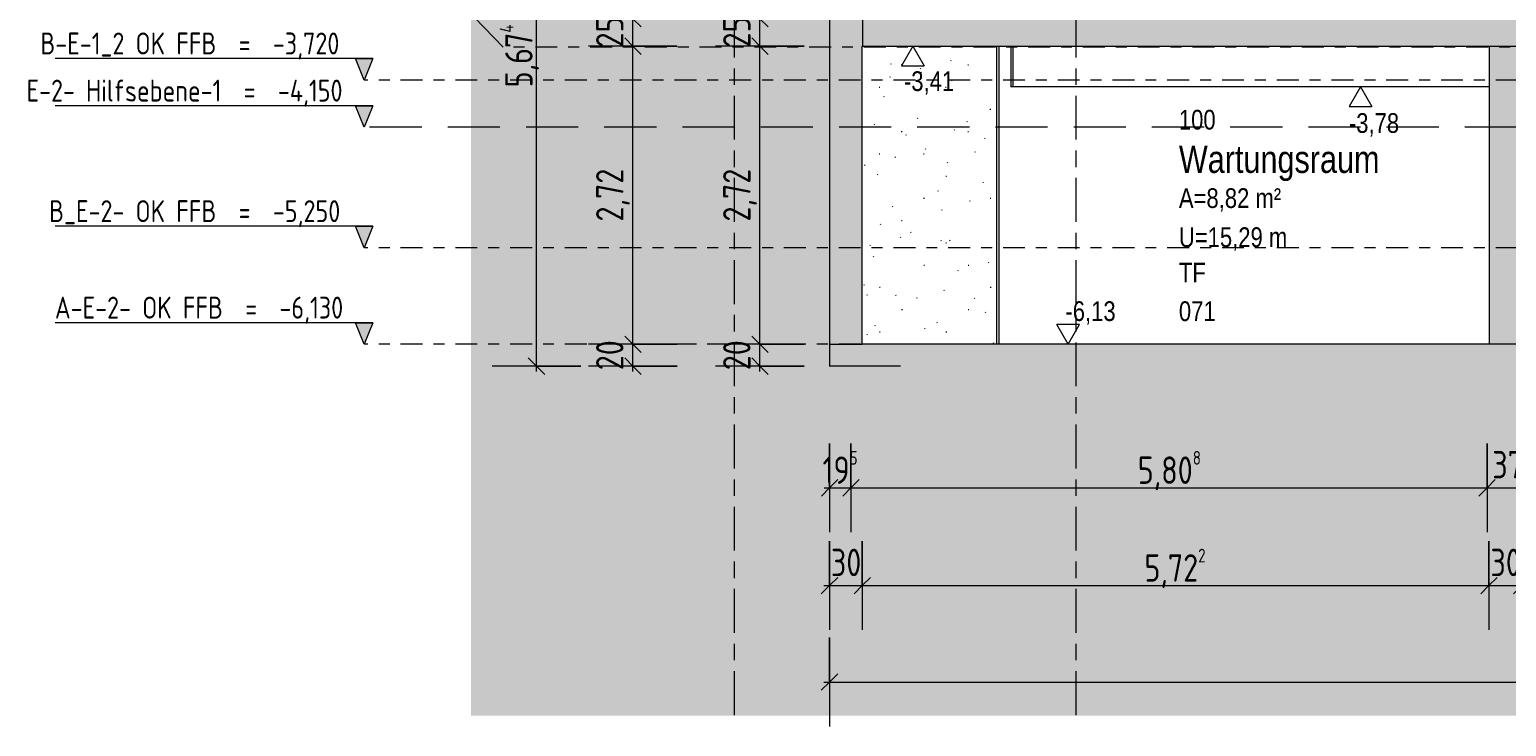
# Model space of a CAD drawing. Header units: metres. Extents: x 2 to 230, y -14 to 869.
# Tile 40 of 71: x 163.05 to 176.54, y -12.41 to -6.05. Entities that reach past the tile are written whole.
import ezdxf

# ---------------------------------------------------------------- set-up
doc = ezdxf.new("R2010")
doc.units = ezdxf.units.M
for name, pattern in [('_Ebene_', [0.4, 0.2, -0.1, 0, -0.1]), ('_Rasterlinie_', [0.75, 0.4, -0.1, 0.15, -0.1]), ('Abgebrochen', [0.714375, 0.47625, -0.238125])]:
    doc.linetypes.add(name, pattern=pattern)
for name, color, linetype, lineweight in [('A_Bem', 7, 'Continuous', 5), ('A_Bem-100', 7, 'Continuous', 5), ('A_Detailelemente', 7, 'Continuous', 9), ('A_Ebenen', 50, 'Continuous', 5), ('A_Geschossdecken', 7, 'Continuous', 5), ('A_Geschossdecken_Schraffur', 7, 'Continuous', 5), ('A_Hoehenkoten', 124, 'Continuous', 5), ('A_Raster', 128, 'Continuous', 5), ('A_Raum-Txt', 16, 'Continuous', 5), ('A_Wand', 244, 'Continuous', 5), ('A_Wand_Schraff', 1, 'Continuous', 5), ('A_Wände_Oberflächenschraffur', 244, 'Continuous', 5)]:
    doc.layers.add(name, color=color, linetype=linetype, lineweight=lineweight)
doc.styles.add('Arial', font='arial.ttf', dxfattribs={"width": 0.8, "height": 0.18})
doc.styles.add('Arial_B', font='txt', dxfattribs={"width": 0.8, "height": 0.25})
doc.styles.add('ISOCPEUR', font='isocpeur.ttf', dxfattribs={"width": 0.8, "height": 0.2})
doc.styles.add('ISOCPEUR_1', font='isocpeur.ttf', dxfattribs={"width": 0.8, "height": 0.25})
doc.dimstyles.new('BLB-Standard_2_5_Aussen', dxfattribs={"dimscale": 0.3048, "dimtxt": 0.248995, "dimasz": 0.492126, "dimexe": 1.32874, "dimexo": 0.0625, "dimgap": 0.032808, "dimtad": 1, "dimrnd": 0.001, "dimzin": 0, "dimdsep": 46, "dimtxsty": 'ISOCPEUR_1', "dimblk1": 'OBLIQUE', "dimblk2": 'OBLIQUE', "dimsah": 1, "dimcen": 0.09, "dimdle": 0.164042, "dimazin": 0, "dimtfac": 1, "dimtdec": 4, "dimtix": 1, "dimtmove": 0, "dimatfit": 3, "dimfxl": 1.32874, "dimfxlon": 1, "dimtvp": 1, "dimtolj": 1, "dimtzin": 0, "dimarcsym": 2})
doc.dimstyles.new('BLB-Standard_2_5_Aussen_1', dxfattribs={"dimscale": 0.3048, "dimtxt": 0.248995, "dimasz": 0.492126, "dimexe": 1.32874, "dimexo": 0.0625, "dimgap": 0.032808, "dimtad": 1, "dimdec": 1, "dimlfac": 100, "dimrnd": 0.1, "dimdsep": 46, "dimtxsty": 'ISOCPEUR_1', "dimblk1": 'OBLIQUE', "dimblk2": 'OBLIQUE', "dimsah": 1, "dimcen": 0.09, "dimdle": 0.164042, "dimazin": 0, "dimtfac": 1, "dimtdec": 4, "dimtix": 1, "dimtmove": 0, "dimatfit": 3, "dimfxl": 1.32874, "dimfxlon": 1, "dimtvp": 1, "dimtolj": 1, "dimtzin": 0, "dimarcsym": 2})

# ---------------------------------------------------------------- blocks, each defined once
blk = doc.blocks.new('Ebene - Rohbau-1046864-H')
at = {"layer": 'A_Ebenen'}
blk.add_hatch(color=256, dxfattribs=at).paths.add_polyline_path([(34.02, -2.599), (33.94, -2.795), (33.861, -2.599)], flags=0)
at = {"layer": 'A_Ebenen', "color": 130, "lineweight": 9}
for p, q in [((33.861, -2.599), (33.94, -2.795)), ((33.861, -2.599), (36.761, -2.599)), ((33.94, -2.795), (34.02, -2.599))]:
    blk.add_line(p, q, dxfattribs=at)
at = {"layer": 'A_Ebenen', "color": 251, "lineweight": 9}
for p, q in [((34.02, -2.599), (33.861, -2.599)), ((33.861, -2.599), (33.94, -2.795)), ((33.94, -2.795), (34.02, -2.599))]:
    blk.add_line(p, q, dxfattribs=at)
blk = doc.blocks.new('DIMBLOCK79-H')
at = {"layer": 'A_Bem-100'}
for p, q in [((170.359, -10.722), (170.359, -11.532)), ((170.359, -11.127), (170.359, -10.722)), ((170.659, -10.722), (170.659, -11.532)), ((170.659, -11.127), (170.659, -10.722)), ((170.309, -11.127), (170.659, -11.127))]:
    blk.add_line(p, q, dxfattribs=at)
at = {"layer": 'A_Bem-100', "lineweight": 9}
for p, q in [((170.359, -11.127), (170.434, -11.052)), ((170.659, -11.127), (170.734, -11.052)), ((170.359, -11.127), (170.284, -11.202)), ((170.659, -11.127), (170.584, -11.202))]:
    blk.add_line(p, q, dxfattribs=at)
at = {"layer": 'A_Bem-100', "color": 0, "insert": (170.372, -10.791), "char_height": 0.25, "width": 0.32865, "attachment_point": 1, "line_spacing_factor": 1.149209, "style": 'ISOCPEUR_1'}
blk.add_mtext('30', dxfattribs=at)
blk = doc.blocks.new('_Oblique')
at = {"color": 0, "linetype": 'ByBlock', "lineweight": -2}
blk.add_line((-0.5, -0.5), (0.5, 0.5), dxfattribs=at)
blk = doc.blocks.new('DIMBLOCK80-H')
at = {"layer": 'A_Bem-100'}
for p, q in [((170.659, -10.722), (170.659, -11.532)), ((170.659, -11.127), (170.659, -10.722)), ((176.381, -10.722), (176.381, -11.532)), ((176.381, -11.127), (176.381, -10.722)), ((170.659, -11.127), (176.381, -11.127))]:
    blk.add_line(p, q, dxfattribs=at)
at = {"layer": 'A_Bem-100', "lineweight": 9}
for p, q in [((170.659, -11.127), (170.734, -11.052)), ((176.381, -11.127), (176.456, -11.052)), ((170.659, -11.127), (170.584, -11.202)), ((176.381, -11.127), (176.306, -11.202))]:
    blk.add_line(p, q, dxfattribs=at)
at = {"layer": 'A_Bem-100', "color": 0, "insert": (173.235, -10.791), "char_height": 0.25, "width": 0.68419, "attachment_point": 1, "line_spacing_factor": 1.149209, "style": 'ISOCPEUR_1'}
blk.add_mtext('5,72\\A2\\H0.5x;\\S2^  ;\\H2x;', dxfattribs=at)
blk = doc.blocks.new('DIMBLOCK81-H')
at = {"layer": 'A_Bem-100'}
for p, q in [((176.381, -10.722), (176.381, -11.532)), ((176.381, -11.127), (176.381, -10.722)), ((176.681, -10.722), (176.681, -11.532)), ((176.681, -11.127), (176.681, -10.722)), ((176.381, -11.127), (176.681, -11.127))]:
    blk.add_line(p, q, dxfattribs=at)
at = {"layer": 'A_Bem-100', "lineweight": 9}
for p, q in [((176.381, -11.127), (176.456, -11.052)), ((176.681, -11.127), (176.756, -11.052)), ((176.381, -11.127), (176.306, -11.202)), ((176.681, -11.127), (176.606, -11.202))]:
    blk.add_line(p, q, dxfattribs=at)
at = {"layer": 'A_Bem-100', "color": 0, "insert": (176.394, -10.791), "char_height": 0.25, "width": 0.32865, "attachment_point": 1, "line_spacing_factor": 1.149209, "style": 'ISOCPEUR_1'}
blk.add_mtext('30', dxfattribs=at)
blk = doc.blocks.new('DIMBLOCK106-H')
at = {"layer": 'A_Bem-100'}
for p, q in [((170.359, -11.602), (170.359, -12.412)), ((170.359, -12.007), (170.359, -11.602)), ((221.308, -11.602), (221.308, -12.412)), ((221.308, -12.007), (221.308, -11.602)), ((170.309, -12.007), (221.358, -12.007))]:
    blk.add_line(p, q, dxfattribs=at)
at = {"layer": 'A_Bem-100', "lineweight": 9}
for p, q in [((170.359, -12.007), (170.434, -11.932)), ((221.308, -12.007), (221.383, -11.932)), ((170.359, -12.007), (170.284, -12.082)), ((221.308, -12.007), (221.233, -12.082))]:
    blk.add_line(p, q, dxfattribs=at)
at = {"layer": 'A_Bem-100', "color": 0, "insert": (195.47, -11.671), "char_height": 0.25, "width": 0.87242, "attachment_point": 1, "line_spacing_factor": 1.149209, "style": 'ISOCPEUR_1'}
blk.add_mtext('50,94\\A2\\H0.5x;\\S9^  ;\\H2x;', dxfattribs=at)
blk = doc.blocks.new('DIMBLOCK107-H')
at = {"layer": 'A_Bem-100'}
for p, q in [((170.36, -9.83), (170.36, -10.64)), ((170.36, -10.235), (170.36, -9.83)), ((170.555, -9.83), (170.555, -10.64)), ((170.555, -10.235), (170.555, -9.83)), ((170.31, -10.235), (170.555, -10.235))]:
    blk.add_line(p, q, dxfattribs=at)
at = {"layer": 'A_Bem-100', "lineweight": 9}
for p, q in [((170.36, -10.235), (170.285, -10.31)), ((170.36, -10.235), (170.435, -10.16)), ((170.555, -10.235), (170.48, -10.31)), ((170.555, -10.235), (170.63, -10.16))]:
    blk.add_line(p, q, dxfattribs=at)
at = {"layer": 'A_Bem-100', "color": 0, "insert": (170.296, -9.899), "char_height": 0.25, "width": 0.38841, "attachment_point": 1, "line_spacing_factor": 1.149209, "style": 'ISOCPEUR_1'}
blk.add_mtext('19\\A2\\H0.5x;\\S5^  ;\\H2x;', dxfattribs=at)
blk = doc.blocks.new('DIMBLOCK108-H')
at = {"layer": 'A_Bem-100'}
for p, q in [((170.555, -9.83), (170.555, -10.64)), ((170.555, -10.235), (170.555, -9.83)), ((176.363, -9.83), (176.363, -10.64)), ((176.363, -10.235), (176.363, -9.83)), ((170.555, -10.235), (176.363, -10.235))]:
    blk.add_line(p, q, dxfattribs=at)
at = {"layer": 'A_Bem-100', "lineweight": 9}
for p, q in [((170.555, -10.235), (170.48, -10.31)), ((170.555, -10.235), (170.63, -10.16)), ((176.363, -10.235), (176.288, -10.31)), ((176.363, -10.235), (176.438, -10.16))]:
    blk.add_line(p, q, dxfattribs=at)
at = {"layer": 'A_Bem-100', "color": 0, "insert": (173.174, -9.899), "char_height": 0.25, "width": 0.68419, "attachment_point": 1, "line_spacing_factor": 1.149209, "style": 'ISOCPEUR_1'}
blk.add_mtext('5,80\\A2\\H0.5x;\\S8^  ;\\H2x;', dxfattribs=at)
blk = doc.blocks.new('DIMBLOCK109-H')
at = {"layer": 'A_Bem-100'}
for p, q in [((176.363, -9.83), (176.363, -10.64)), ((176.363, -10.235), (176.363, -9.83)), ((176.733, -9.83), (176.733, -10.64)), ((176.733, -10.235), (176.733, -9.83)), ((176.363, -10.235), (176.733, -10.235))]:
    blk.add_line(p, q, dxfattribs=at)
at = {"layer": 'A_Bem-100', "lineweight": 9}
for p, q in [((176.363, -10.235), (176.288, -10.31)), ((176.363, -10.235), (176.438, -10.16)), ((176.733, -10.235), (176.658, -10.31)), ((176.733, -10.235), (176.808, -10.16))]:
    blk.add_line(p, q, dxfattribs=at)
at = {"layer": 'A_Bem-100', "color": 0, "insert": (176.411, -9.899), "char_height": 0.25, "width": 0.32865, "attachment_point": 1, "line_spacing_factor": 1.149209, "style": 'ISOCPEUR_1'}
blk.add_mtext('37', dxfattribs=at)
blk = doc.blocks.new('Höhenkoten - leer-6237472-H')
at = {"layer": 'A_Hoehenkoten'}
for p, q in [((-20.06, -8.745), (-20.268, -8.745)), ((-20.164, -8.925), (-20.268, -8.745)), ((-20.164, -8.925), (-20.06, -8.745))]:
    blk.add_line(p, q, dxfattribs=at)
blk = doc.blocks.new('DIMBLOCK129-H')
at = {"layer": 'A_Bem-100', "lineweight": 9}
for p, q in [((169.724, -8.925), (169.649, -8.85)), ((169.724, -8.925), (169.799, -9)), ((169.724, -9.125), (169.649, -9.05)), ((169.724, -9.125), (169.799, -9.2))]:
    blk.add_line(p, q, dxfattribs=at)
at = {"layer": 'A_Bem-100'}
for p, q in [((170.129, -8.925), (169.319, -8.925)), ((169.724, -9.175), (169.724, -8.925)), ((169.724, -8.925), (170.129, -8.925)), ((170.129, -9.125), (169.319, -9.125)), ((169.724, -9.125), (170.129, -9.125))]:
    blk.add_line(p, q, dxfattribs=at)
at = {"layer": 'A_Bem-100', "color": 0, "insert": (169.388, -9.162), "char_height": 0.25, "width": 0.32865, "attachment_point": 1, "rotation": 90, "line_spacing_factor": 1.149209, "style": 'ISOCPEUR_1'}
blk.add_mtext('20', dxfattribs=at)
blk = doc.blocks.new('DIMBLOCK130-H')
at = {"layer": 'A_Bem-100', "lineweight": 9}
for p, q in [((169.724, -6.205), (169.649, -6.13)), ((169.724, -6.205), (169.799, -6.28)), ((169.724, -8.925), (169.649, -8.85)), ((169.724, -8.925), (169.799, -9))]:
    blk.add_line(p, q, dxfattribs=at)
at = {"layer": 'A_Bem-100'}
for p, q in [((170.129, -6.205), (169.319, -6.205)), ((169.724, -8.925), (169.724, -6.205)), ((169.724, -6.205), (170.129, -6.205)), ((170.129, -8.925), (169.319, -8.925)), ((169.724, -8.925), (170.129, -8.925))]:
    blk.add_line(p, q, dxfattribs=at)
at = {"layer": 'A_Bem-100', "color": 0, "insert": (169.388, -7.805), "char_height": 0.25, "width": 0.57664, "attachment_point": 1, "rotation": 90, "line_spacing_factor": 1.149209, "style": 'ISOCPEUR_1'}
blk.add_mtext('2,72', dxfattribs=at)
blk = doc.blocks.new('DIMBLOCK131-H')
at = {"layer": 'A_Bem-100', "lineweight": 9}
for p, q in [((169.724, -5.955), (169.649, -5.88)), ((169.724, -5.955), (169.799, -6.03)), ((169.724, -6.205), (169.649, -6.13)), ((169.724, -6.205), (169.799, -6.28))]:
    blk.add_line(p, q, dxfattribs=at)
at = {"layer": 'A_Bem-100'}
for p, q in [((170.129, -5.955), (169.319, -5.955)), ((169.724, -6.205), (169.724, -5.955)), ((169.724, -5.955), (170.129, -5.955)), ((170.129, -6.205), (169.319, -6.205)), ((169.724, -6.205), (170.129, -6.205))]:
    blk.add_line(p, q, dxfattribs=at)
at = {"layer": 'A_Bem-100', "color": 0, "insert": (169.388, -6.217), "char_height": 0.25, "width": 0.32865, "attachment_point": 1, "rotation": 90, "line_spacing_factor": 1.149209, "style": 'ISOCPEUR_1'}
blk.add_mtext('25', dxfattribs=at)
blk = doc.blocks.new('DIMBLOCK137-H')
at = {"layer": 'A_Bem-100', "lineweight": 9}
for p, q in [((168.564, -8.925), (168.489, -8.85)), ((168.564, -8.925), (168.639, -9)), ((168.564, -9.125), (168.489, -9.05)), ((168.564, -9.125), (168.639, -9.2))]:
    blk.add_line(p, q, dxfattribs=at)
at = {"layer": 'A_Bem-100'}
for p, q in [((168.969, -8.925), (168.159, -8.925)), ((168.564, -9.175), (168.564, -8.925)), ((168.564, -8.925), (168.969, -8.925)), ((168.969, -9.125), (168.159, -9.125)), ((168.564, -9.125), (168.969, -9.125))]:
    blk.add_line(p, q, dxfattribs=at)
at = {"layer": 'A_Bem-100', "color": 0, "insert": (168.228, -9.162), "char_height": 0.25, "width": 0.32865, "attachment_point": 1, "rotation": 90, "line_spacing_factor": 1.149209, "style": 'ISOCPEUR_1'}
blk.add_mtext('20', dxfattribs=at)
blk = doc.blocks.new('DIMBLOCK138-H')
at = {"layer": 'A_Bem-100', "lineweight": 9}
for p, q in [((168.564, -6.205), (168.489, -6.13)), ((168.564, -6.205), (168.639, -6.28)), ((168.564, -8.925), (168.489, -8.85)), ((168.564, -8.925), (168.639, -9))]:
    blk.add_line(p, q, dxfattribs=at)
at = {"layer": 'A_Bem-100'}
for p, q in [((168.969, -6.205), (168.159, -6.205)), ((168.564, -8.925), (168.564, -6.205)), ((168.564, -6.205), (168.969, -6.205)), ((168.969, -8.925), (168.159, -8.925)), ((168.564, -8.925), (168.969, -8.925))]:
    blk.add_line(p, q, dxfattribs=at)
at = {"layer": 'A_Bem-100', "color": 0, "insert": (168.228, -7.805), "char_height": 0.25, "width": 0.57664, "attachment_point": 1, "rotation": 90, "line_spacing_factor": 1.149209, "style": 'ISOCPEUR_1'}
blk.add_mtext('2,72', dxfattribs=at)
blk = doc.blocks.new('DIMBLOCK139-H')
at = {"layer": 'A_Bem-100', "lineweight": 9}
for p, q in [((168.564, -5.955), (168.489, -5.88)), ((168.564, -5.955), (168.639, -6.03)), ((168.564, -6.205), (168.489, -6.13)), ((168.564, -6.205), (168.639, -6.28))]:
    blk.add_line(p, q, dxfattribs=at)
at = {"layer": 'A_Bem-100'}
for p, q in [((168.969, -5.955), (168.159, -5.955)), ((168.564, -6.205), (168.564, -5.955)), ((168.564, -5.955), (168.969, -5.955)), ((168.969, -6.205), (168.159, -6.205)), ((168.564, -6.205), (168.969, -6.205))]:
    blk.add_line(p, q, dxfattribs=at)
at = {"layer": 'A_Bem-100', "color": 0, "insert": (168.228, -6.217), "char_height": 0.25, "width": 0.32865, "attachment_point": 1, "rotation": 90, "line_spacing_factor": 1.149209, "style": 'ISOCPEUR_1'}
blk.add_mtext('25', dxfattribs=at)
blk = doc.blocks.new('DIMBLOCK145-H')
at = {"layer": 'A_Bem-100'}
for p, q in [((168.089, -3.452), (167.279, -3.452)), ((167.684, -9.175), (167.684, -3.452)), ((167.684, -3.452), (168.089, -3.452)), ((168.089, -9.125), (167.279, -9.125)), ((167.684, -9.125), (168.089, -9.125))]:
    blk.add_line(p, q, dxfattribs=at)
at = {"layer": 'A_Bem-100', "lineweight": 9}
for p, q in [((167.684, -3.452), (167.609, -3.377)), ((167.684, -3.452), (167.759, -3.527)), ((167.684, -9.125), (167.609, -9.05)), ((167.684, -9.125), (167.759, -9.2))]:
    blk.add_line(p, q, dxfattribs=at)
at = {"layer": 'A_Bem-100', "color": 0, "insert": (167.348, -6.581), "char_height": 0.25, "width": 0.70212, "attachment_point": 1, "rotation": 90, "line_spacing_factor": 1.149209, "style": 'ISOCPEUR_1'}
blk.add_mtext('5,67\\A2\\H0.5x;\\S4^  ;\\H2x;', dxfattribs=at)

msp = doc.modelspace()

# ---------------------------------------------------------------- hatches: boundary and pattern name
at = {"layer": 'A_Detailelemente'}
msp.add_hatch(color=254, dxfattribs=at).paths.add_polyline_path([(222.0294, -12.3131), (225.6924, -12.3131), (225.6924, -3.4886), (225.6907, -3.4886), (224.2609, -3.4637), (224.2609, -3.3638), (222.985, -3.3638), (222.985, -7.1851), (223.4382, -7.1851), (223.4382, -8.0351), (222.3582, -8.0351), (222.3582, -7.1851), (222.745, -7.1851), (222.745, -5.5301), (221.3109, -5.5301), (221.3109, -7.1851), (221.6821, -7.1851), (221.6821, -8.0351), (220.6021, -8.0351), (220.6021, -7.1851), (210.9191, -7.1851), (210.9191, -7.6851), (209.9591, -7.6851), (209.9591, -7.1851), (210.3091, -7.1851), (210.3091, -6.7551), (209.1226, -6.7551), (209.1226, -6.5151), (209.0467, -6.5151), (208.7418, -6.2102), (208.7418, -6.0337), (208.466, -6.0337), (207.634, -5.4951), (206.6992, -5.4951), (206.6992, -7.1451), (207.0343, -7.1451), (207.0343, -7.6451), (206.0343, -7.6451), (206.0343, -7.1451), (200.5854, -7.1451), (200.5854, -8.2451), (200.9354, -8.2451), (200.9354, -9.0951), (199.9954, -9.0951), (199.9954, -8.2451), (193.7287, -8.2451), (193.7287, -8.4451), (194.0787, -8.4451), (194.0787, -8.9451), (193.1287, -8.9451), (193.1287, -8.4451), (188.9991, -8.4451), (188.9991, -8.9451), (188.0491, -8.9451), (188.0491, -8.4451), (184.4263, -8.4451), (184.4263, -9.1251), (184.7763, -9.1251), (184.7763, -9.6251), (183.7763, -9.6251), (183.7763, -9.1251), (171.0088, -9.1251), (171.0088, -9.6251), (170.0088, -9.6251), (170.0088, -9.1251), (170.355, -9.1251), (170.355, -3.6251), (169.9157, -3.6279), (169.5215, -3.6375), (167.0845, -3.7492), (167.0845, -12.3131), (218.3664, -12.3131)], flags=0)
at = {"layer": 'A_Geschossdecken_Schraffur', "lineweight": 9}
for points in [[(193.6037, -6.2051), (193.6037, -5.9551), (170.6598, -5.9551), (170.6598, -6.2051), (192.7255, -6.2051)], [(184.4263, -9.1251), (184.4263, -8.9251), (170.3588, -8.9251), (170.3588, -9.1251), (183.7763, -9.1251)]]:
    msp.add_hatch(color=253, dxfattribs=at).paths.add_polyline_path(points, flags=0)
h = msp.add_hatch(color=253, dxfattribs=at)
h.paths.add_polyline_path([(170.0088, -9.6251), (171.0088, -9.6251), (171.0088, -9.1251), (170.0088, -9.1251)], flags=0)
h.paths.add_polyline_path([(184.7763, -9.6251), (184.7763, -9.1251), (183.7763, -9.1251), (183.7763, -9.6251)], flags=0)
at = {"layer": 'A_Wand_Schraff', "lineweight": 9}
for points in [[(170.3598, -6.2051), (170.6598, -6.2051), (170.6598, -3.3851), (170.3598, -3.3851), (170.3598, -4.2946)], [(170.3588, -8.9251), (170.6588, -8.9251), (170.6588, -6.2051), (170.3588, -6.2051), (170.3588, -6.9674)], [(176.3813, -8.9251), (176.6813, -8.9251), (176.6813, -6.2051), (176.3813, -6.2051), (176.3813, -6.9674)]]:
    msp.add_hatch(color=253, dxfattribs=at).paths.add_polyline_path(points, flags=0)
at = {"layer": 'A_Wände_Oberflächenschraffur'}
h = msp.add_hatch(dxfattribs=at)
h.set_pattern_fill('FP_102', style=0, pattern_type=2)
h.set_pattern_definition([(0, (177.85613, 18.796), (0.81, 0.203), [0.007, -0.601, 0.007, -0.601, -3.241]), (0, (177.85613, 18.796), (0.81, 0.203), [-1.215, 0.007, -1.209, 0.007, -0.601, -1.418]), (0, (177.85613, 18.796), (0.81, 0.203), [-3.039, 0.007, -0.398, 0.007, -1.006]), (119.925, (178.16013, 18.897), (-0.581015, 0.6024737), [0.007, -0.602, 0.007, -0.602, -3.249]), (119.925, (178.16013, 18.897), (-0.581015, 0.6024737), [-1.218, 0.007, -1.212, 0.007, -0.602, -1.421]), (119.925, (178.16013, 18.897), (-0.581015, 0.6024737), [-3.046, 0.007, -0.399, 0.007, -1.009]), (240.075, (178.26113, 19.304), (-0.2296421, -0.80588), [0.007, -0.602, 0.007, -0.602, -3.249]), (240.075, (178.26113, 19.304), (-0.2296421, -0.80588), [-1.218, 0.007, -1.212, 0.007, -0.602, -1.421]), (240.075, (178.26113, 19.304), (-0.2296421, -0.80588), [-3.046, 0.007, -0.399, 0.007, -1.009])])
h.paths.add_polyline_path([(170.6588, -8.9251), (171.8827, -8.9251), (171.8827, -6.2051), (170.6589, -6.2051), (170.6588, -6.9674)], flags=0)

# ---------------------------------------------------------------- linework, layer by layer
at = {"layer": 'A_Ebenen', "color": 130, "lineweight": 9}
msp.add_line((167.3808, -6.2151), (166.6742, -5.4832), dxfattribs=at)
at = {"layer": 'A_Ebenen', "color": 130, "linetype": '_Ebene_', "lineweight": 9}
for p, q in [((225.3735, -6.2151), (167.3808, -6.2151)), ((226.6435, -6.5151), (166.1108, -6.5151)), ((226.6435, -8.0451), (166.1108, -8.0451)), ((226.6435, -8.9251), (166.1108, -8.9251))]:
    msp.add_line(p, q, dxfattribs=at)
at = {"layer": 'A_Ebenen', "color": 31, "linetype": 'Abgebrochen'}
msp.add_line((226.6435, -6.9451), (166.1108, -6.9451), dxfattribs=at)
at = {"layer": 'A_Geschossdecken', "color": 250, "lineweight": 9}
for p, q in [((170.6598, -5.9551), (170.6598, -6.2051)), ((170.6598, -6.2051), (193.6037, -6.2051)), ((172.0159, -6.2051), (172.0159, -6.5751)), ((172.0322, -6.2051), (172.0322, -6.5751)), ((176.3813, -6.5751), (172.0159, -6.5751)), ((170.3588, -8.9251), (170.3588, -9.1251)), ((184.1263, -8.9251), (170.6588, -8.9251)), ((171.0088, -9.1251), (170.355, -9.1251))]:
    msp.add_line(p, q, dxfattribs=at)
at = {"layer": 'A_Raster', "linetype": '_Rasterlinie_', "lineweight": 9}
for p, q in [((169.4917, -12.308), (169.4917, 9.9864)), ((172.6117, -12.308), (172.6117, 9.9864))]:
    msp.add_line(p, q, dxfattribs=at)
at = {"layer": 'A_Wand', "color": 250, "lineweight": 9}
for p, q in [((170.3598, -3.4651), (170.3598, -6.2051)), ((170.3588, -6.2051), (170.3588, -8.9251)), ((170.3598, -6.2051), (170.3588, -6.2051)), ((170.6588, -8.9251), (170.6588, -6.2051)), ((170.6588, -6.2051), (170.6598, -6.2051)), ((171.8827, -6.2051), (171.8827, -8.9251)), ((171.906, -6.2051), (171.906, -8.9251)), ((176.3813, -6.2051), (176.3813, -8.9251)), ((170.3588, -8.9251), (170.6588, -8.9251))]:
    msp.add_line(p, q, dxfattribs=at)

# ---------------------------------------------------------------- block references
at = {"layer": 'A_Ebenen', "color": 251, "lineweight": 9, "extrusion": (0, 0, -1)}
for p in [(-200.0511, -3.72), (-200.0511, -4.15), (-200.0511, -5.25), (-200.0511, -6.13)]:
    msp.add_blockref('Ebene - Rohbau-1046864-H', p, dxfattribs=at)
at = {"layer": 'A_Hoehenkoten', "rotation": 180}
for p in [(150.9569, -15.1302), (155.0439, -15.5002)]:
    msp.add_blockref('Höhenkoten - leer-6237472-H', p, dxfattribs=at)
at = {"layer": 'A_Hoehenkoten'}
msp.add_blockref('Höhenkoten - leer-6237472-H', (192.7031, 0), dxfattribs=at)

# ---------------------------------------------------------------- texts
at = {"layer": 'A_Ebenen', "color": 7, "char_height": 0.2, "attachment_point": 1, "style": 'ISOCPEUR'}
for s, insert, width in [('B-E-1_2 OK FFB  =  -3,720', (163.1535, -6.0809), 3.411982), ('E-2- Hilfsebene-1  =  -4,150', (163.0271, -6.5109), 3.565906), ('B_E-2- OK FFB  =  -5,250', (163.2335, -7.6109), 3.315779), ('A-E-2- OK FFB  =  -6,130', (163.2863, -8.4909), 3.251644)]:
    msp.add_mtext(s, dxfattribs=dict(at, insert=insert, width=width))
at = {"layer": 'A_Hoehenkoten', "char_height": 0.18, "width": 0.542095, "attachment_point": 1, "line_spacing_factor": 0.941778, "style": 'Arial'}
for s, insert in [('-3,41', (171.0391, -6.4344)), ('-3,78', (175.102, -6.8165)), ('-6,13', (172.5135, -8.5329))]:
    msp.add_mtext(s, dxfattribs=dict(at, insert=insert))
at = {"layer": 'A_Raum-Txt', "attachment_point": 1}
for s, insert, char_height, width, style in [('100', (173.5495, -6.7862), 0.18, 0.40405, 'Arial'), ('Wartungsraum', (173.5495, -7.1116), 0.25, 2.379408, 'Arial_B'), ('A=8,82 m²', (173.5495, -7.5015), 0.18, 1.109535, 'Arial'), ('U=15,29 m', (173.5495, -7.8581), 0.18, 1.180084, 'Arial'), ('TF', (173.5495, -8.1807), 0.18, 0.295021, 'Arial'), ('071', (173.5495, -8.5334), 0.18, 0.40405, 'Arial')]:
    msp.add_mtext(s, dxfattribs=dict(at, insert=insert, char_height=char_height, width=width, style=style))

# ---------------------------------------------------------------- dimensions: what is measured, and where the dimension line sits
at = {"layer": 'A_Bem'}
dim = msp.add_linear_dim(base=(167.6842, -3.4516), p1=(168.0892, -9.1251), p2=(168.0892, -3.4516), angle=90, text='\\A1;5,67\\Q;{\\A1;{\\H0.5x;\\S4^ ;}}', dimstyle='BLB-Standard_2_5_Aussen', override={"dimpost": '<>', "dimfxl": 5.6735}, dxfattribs=at)
dim.commit()
dim.dimension.update_dxf_attribs({"geometry": 'DIMBLOCK145-H', "text_midpoint": (167.5242, -6.2884)})
for base, p1, p2, dimstyle, override, picture, middle in [((168.5642, -5.9551), (168.9692, -6.2051), (168.9692, -5.9551), 'BLB-Standard_2_5_Aussen_1', {"dimpost": '<>', "dimfxl": 0.25}, 'DIMBLOCK139-H', (168.4292, -6.0801)), ((169.7242, -5.9551), (170.1292, -6.2051), (170.1292, -5.9551), 'BLB-Standard_2_5_Aussen_1', {"dimpost": '<>', "dimfxl": 0.25}, 'DIMBLOCK131-H', (169.5892, -6.0801)), ((168.5642, -6.2051), (168.9692, -8.9251), (168.9692, -6.2051), 'BLB-Standard_2_5_Aussen', {"dimpost": '<>', "dimfxl": 2.72}, 'DIMBLOCK138-H', (168.4292, -7.5651)), ((169.7242, -6.2051), (170.1292, -8.9251), (170.1292, -6.2051), 'BLB-Standard_2_5_Aussen', {"dimpost": '<>', "dimfxl": 2.72}, 'DIMBLOCK130-H', (169.5892, -7.5651)), ((168.5642, -8.9251), (168.9692, -9.1251), (168.9692, -8.9251), 'BLB-Standard_2_5_Aussen_1', {"dimpost": '<>', "dimfxl": 0.2}, 'DIMBLOCK137-H', (168.4292, -9.0251)), ((169.7242, -8.9251), (170.1292, -9.1251), (170.1292, -8.9251), 'BLB-Standard_2_5_Aussen_1', {"dimpost": '<>', "dimfxl": 0.2}, 'DIMBLOCK129-H', (169.5892, -9.0251))]:
    dim = msp.add_linear_dim(base=base, p1=p1, p2=p2, angle=90, dimstyle=dimstyle, override=override, dxfattribs=at)
    dim.commit()
    dim.dimension.update_dxf_attribs({"geometry": picture, "text_midpoint": middle})
for base, p1, p2, text, dimstyle, override, picture, middle in [((170.555, -10.2352), (170.3598, -9.8302), (170.555, -9.8302), '\\A1;19\\Q;{\\A1;{\\H0.5x;\\S5^ ;}}', 'BLB-Standard_2_5_Aussen_1', {"dimpost": '<>', "dimfxl": 0.195271}, 'DIMBLOCK107-H', (170.4574, -10.1002)), ((176.3628, -10.2352), (170.555, -9.8302), (176.3628, -9.8302), '\\A1;5,80\\Q;{\\A1;{\\H0.5x;\\S8^ ;}}', 'BLB-Standard_2_5_Aussen', {"dimpost": '<>', "dimfxl": 5.80779}, 'DIMBLOCK108-H', (173.4589, -10.0752)), ((176.3813, -11.1273), (170.6588, -10.7223), (176.3813, -10.7223), '\\A1;5,72\\Q;{\\A1;{\\H0.5x;\\S2^ ;}}', 'BLB-Standard_2_5_Aussen', {"dimpost": '<>', "dimfxl": 5.722486}, 'DIMBLOCK80-H', (173.5201, -10.9673)), ((221.3077, -12.0073), (170.3588, -11.6023), (221.3077, -11.6023), '\\A1;50,94\\Q;{\\A1;{\\H0.5x;\\S9^ ;}}', 'BLB-Standard_2_5_Aussen', {"dimpost": '<>', "dimfxl": 50.948895}, 'DIMBLOCK106-H', (195.8333, -11.8473))]:
    dim = msp.add_linear_dim(base=base, p1=p1, p2=p2, text=text, dimstyle=dimstyle, override=override, dxfattribs=at)
    dim.commit()
    dim.dimension.update_dxf_attribs({"geometry": picture, "text_midpoint": middle})
for base, p1, p2, override, picture, middle in [((176.7328, -10.2352), (176.3628, -9.8302), (176.7328, -9.8302), {"dimpost": '<>', "dimfxl": 0.37}, 'DIMBLOCK109-H', (176.5478, -10.1002)), ((170.6588, -11.1273), (170.3588, -10.7223), (170.6588, -10.7223), {"dimpost": '<>', "dimfxl": 0.3}, 'DIMBLOCK79-H', (170.5088, -10.9923)), ((176.6813, -11.1273), (176.3813, -10.7223), (176.6813, -10.7223), {"dimpost": '<>', "dimfxl": 0.3}, 'DIMBLOCK81-H', (176.5313, -10.9923))]:
    dim = msp.add_linear_dim(base=base, p1=p1, p2=p2, dimstyle='BLB-Standard_2_5_Aussen_1', override=override, dxfattribs=at)
    dim.commit()
    dim.dimension.update_dxf_attribs({"geometry": picture, "text_midpoint": middle})

doc.saveas('drawing.dxf')
